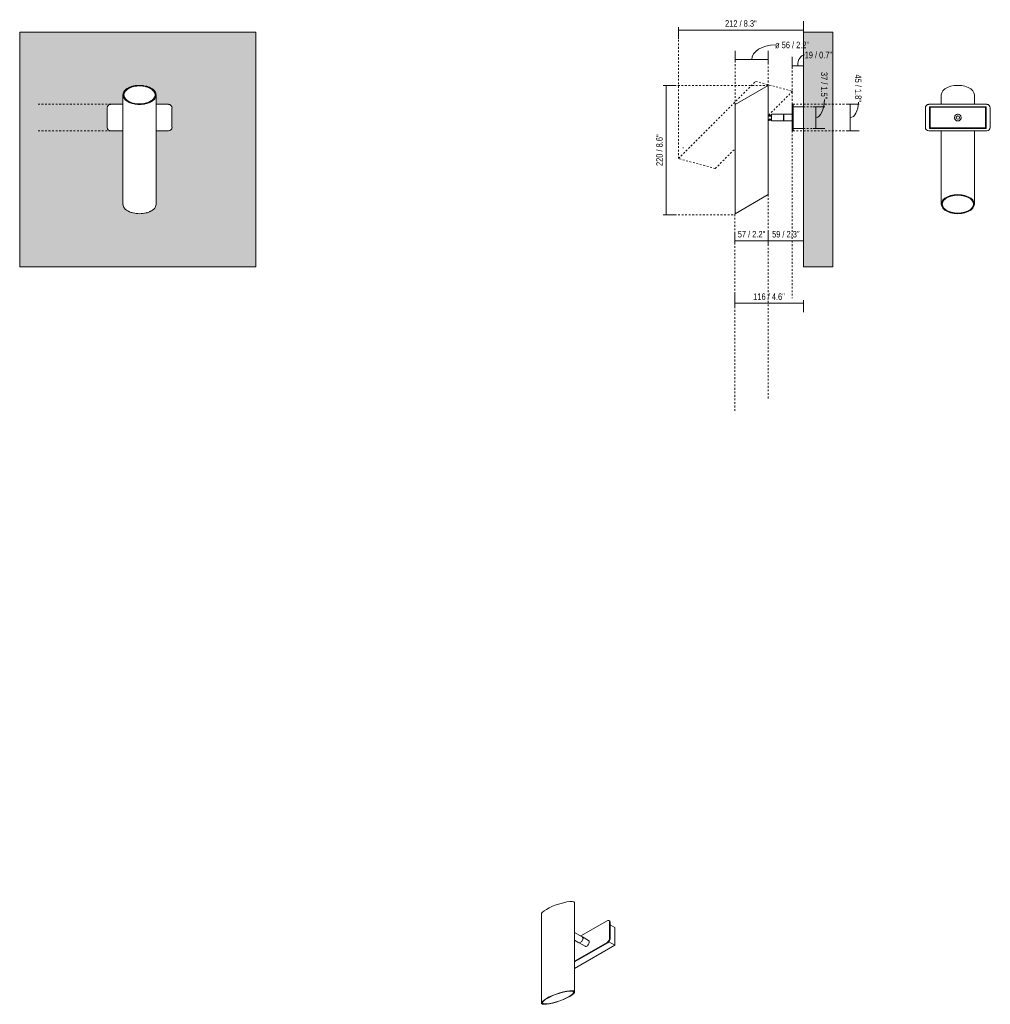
# Model space of a CAD drawing. Header units: millimetres. Extents: x -6779 to -5135, y -1198 to 6779.
# Tile 1 of 2: x -6779 to -5135, y -1198 to 469. Entities that reach past the tile are written whole.
import ezdxf

# ---------------------------------------------------------------- set-up
doc = ezdxf.new("R2010")
doc.units = ezdxf.units.MM
doc.linetypes.add('Dash', pattern=[6, 3, -3])
doc.layers.add('A-ANNO-DIMS', color=7, linetype='Continuous', lineweight=9, true_color=0x5b5b5b)
for name, color, linetype, lineweight in [('A-ANNO-DIMS-5', 7, 'Continuous', 9), ('A-WALL', 7, 'Continuous', 9), ('E-LITE-EQPM', 7, 'Continuous', 20)]:
    doc.layers.add(name, color=color, linetype=linetype, lineweight=lineweight)
doc.styles.add('Arial Narrow', font='ARIALN.TTF', dxfattribs={"height": 11})
doc.dimstyles.new('FARO_-_2_2mm_Arial_Narrow_mm_Inch_Left', dxfattribs={"dimscale": 304.8, "dimtxt": 11.257741, "dimasz": 0, "dimexe": 0.049213, "dimexo": 0.0625, "dimgap": 0.008202, "dimtad": 1, "dimdec": 0, "dimzin": 0, "dimdsep": 46, "dimtxsty": 'Arial Narrow', "dimblk1": 'NONE', "dimblk2": 'NONE', "dimsah": 1, "dimcen": 0.09, "dimadec": 0, "dimazin": 0, "dimtfac": 1, "dimtdec": 4, "dimtix": 1, "dimtmove": 1, "dimatfit": 3, "dimfxl": 0.016404, "dimfxlon": 1, "dimtvp": 1, "dimtolj": 1, "dimtzin": 0, "dimarcsym": 2})
doc.dimstyles.new('FARO_-_2_2mm_Arial_Narrow_mm_Inch_Left_1', dxfattribs={"dimscale": 304.8, "dimtxt": 11.257741, "dimasz": 0, "dimexe": 0.049213, "dimexo": 0.0625, "dimgap": 0.008202, "dimtad": 1, "dimdec": 0, "dimzin": 0, "dimdsep": 46, "dimtxsty": 'Arial Narrow', "dimblk1": 'NONE', "dimblk2": 'NONE', "dimsah": 1, "dimcen": 0.09, "dimadec": 0, "dimazin": 0, "dimtfac": 1, "dimtdec": 4, "dimtix": 1, "dimtmove": 0, "dimatfit": 3, "dimfxl": 0.016404, "dimfxlon": 1, "dimtvp": 1, "dimtolj": 1, "dimtzin": 0, "dimarcsym": 2})
doc.dimstyles.new('FARO_-_2_2mm_Arial_Narrow_mm_Inch_Right_1', dxfattribs={"dimscale": 304.8, "dimtxt": 11.257741, "dimasz": 0, "dimexe": 0.049213, "dimexo": 0.0625, "dimgap": 0.008202, "dimtad": 1, "dimdec": 0, "dimzin": 0, "dimdsep": 46, "dimtxsty": 'Arial Narrow', "dimblk1": 'NONE', "dimblk2": 'NONE', "dimsah": 1, "dimcen": 0.09, "dimadec": 0, "dimazin": 0, "dimtfac": 1, "dimtdec": 4, "dimtix": 1, "dimtmove": 1, "dimatfit": 3, "dimfxl": 0.016404, "dimfxlon": 1, "dimtvp": 1, "dimtolj": 1, "dimtzin": 0, "dimarcsym": 2})

# ---------------------------------------------------------------- blocks, each defined once
blk = doc.blocks.new('29873 - 29871 LINK White track projector-532078-Alzado_PDF')
at = {"layer": 'E-LITE-EQPM'}
for p, q in [((-6599.9, 348.5), (-6598.2, 350.1)), ((-6596.7, 351.3), (-6594.4, 352.7)), ((-6592.5, 353.6), (-6589.7, 354.7)), ((-6582.3, 357.3), (-6582.7, 357.2)), ((-6570.3, 357.2), (-6570.7, 357.3)), ((-6563.4, 354.7), (-6560.5, 353.6)), ((-6558.6, 352.7), (-6556.3, 351.3)), ((-6554.8, 350.1), (-6553.1, 348.5)), ((-6604.5, 341.4), (-6604.5, 341.1)), ((-6604.1, 338.7), (-6603.9, 338.2)), ((-6603.7, 337.5), (-6603.5, 337.2)), ((-6602.9, 342.2), (-6602.5, 344)), ((-6602.5, 338.9), (-6602.9, 340.7)), ((-6602.4, 335.3), (-6601.7, 334.4)), ((-6602, 345.5), (-6600.9, 347.2)), ((-6600.9, 335.7), (-6602, 337.4)), ((-6601.6, 334.3), (-6601.3, 333.9)), ((-6598.2, 332.8), (-6599.8, 334.3)), ((-6553.1, 334.3), (-6554.8, 332.8)), ((-6552, 347.2), (-6551, 345.5)), ((-6551, 337.4), (-6552, 335.7)), ((-6551.7, 333.9), (-6551.4, 334.3)), ((-6551.3, 334.4), (-6550.6, 335.3)), ((-6550.5, 344), (-6550.1, 342.2)), ((-6550.1, 340.7), (-6550.5, 338.9)), ((-6549.5, 337.2), (-6549.3, 337.5)), ((-6549.1, 338.2), (-6548.9, 338.7)), ((-6548.5, 341.1), (-6548.5, 341.4)), ((-6631.5, 319.4), (-6631.5, 286.6)), ((-6604.5, 325.5), (-6625.4, 325.5)), ((-6599.5, 332.2), (-6598.6, 331.5)), ((-6598, 331.1), (-6597.9, 331)), ((-6594.4, 330.2), (-6596.7, 331.6)), ((-6595.5, 329.6), (-6595.2, 329.4)), ((-6589.6, 328.2), (-6592.5, 329.3)), ((-6590.4, 327.4), (-6589.7, 327.2)), ((-6588.2, 326.7), (-6587.9, 326.7)), ((-6582.5, 325.6), (-6582.3, 325.6)), ((-6570.7, 325.6), (-6570.5, 325.6)), ((-6565.1, 326.7), (-6564.8, 326.7)), ((-6560.5, 329.3), (-6563.3, 328.2)), ((-6563.3, 327.2), (-6562.6, 327.4)), ((-6556.3, 331.6), (-6558.6, 330.2)), ((-6557.8, 329.4), (-6557.5, 329.5)), ((-6555.1, 331), (-6555, 331.1)), ((-6554.4, 331.5), (-6553.5, 332.2)), ((-6527.5, 325.5), (-6548.5, 325.5)), ((-6521.5, 286.6), (-6521.5, 319.4)), ((-6625.4, 280.5), (-6604.5, 280.5)), ((-6548.5, 280.5), (-6527.5, 280.5)), ((-6601.6, 149.3), (-6601.7, 149.4)), ((-6582.5, 140.6), (-6582.7, 140.7)), ((-6570.3, 140.7), (-6570.5, 140.6)), ((-6551.3, 149.4), (-6551.4, 149.3))]:
    blk.add_line(p, q, dxfattribs=at)
at = {"layer": 'E-LITE-EQPM', "flags": 128}
for points in [[(-6597.9, 351.9), (-6598.4, 351.5), (-6599.5, 350.6)], [(-6593.5, 354.3), (-6594, 354.1), (-6595.5, 353.3)], [(-6587.9, 356.2), (-6588.6, 356), (-6590.4, 355.5)], [(-6562.5, 355.5), (-6564.3, 356), (-6565.1, 356.2)], [(-6557.5, 353.3), (-6559, 354.1), (-6559.5, 354.3)], [(-6553.5, 350.6), (-6554.6, 351.5), (-6555.1, 351.9)], [(-6604.5, 342.2), (-6604.5, 341.4), (-6604.5, 340.6)], [(-6603.5, 345.7), (-6603.8, 345), (-6604.1, 344.2)], [(-6601.3, 349), (-6601.7, 348.5), (-6602.4, 347.5)], [(-6550.6, 347.5), (-6551.3, 348.5), (-6551.7, 349)], [(-6548.9, 344.2), (-6549.2, 345), (-6549.5, 345.7)], [(-6548.5, 340.6), (-6548.5, 341.4), (-6548.5, 342.2)], [(-6603.7, 152.5), (-6603.8, 152.8), (-6603.9, 153.2)], [(-6549.1, 153.2), (-6549.2, 152.8), (-6549.3, 152.5)], [(-6598, 146.1), (-6598.4, 146.4), (-6598.6, 146.5)], [(-6593.2, 143.5), (-6594, 143.8), (-6595.2, 144.4)], [(-6588.2, 141.7), (-6588.6, 141.9), (-6589.7, 142.2)], [(-6563.3, 142.2), (-6564.3, 141.9), (-6564.8, 141.7)], [(-6557.8, 144.4), (-6559, 143.8), (-6559.8, 143.5)], [(-6554.4, 146.5), (-6554.6, 146.4), (-6555, 146.1)]]:
    blk.add_lwpolyline(points, dxfattribs=at)
at = {"layer": 'E-LITE-EQPM'}
for centre, start, end in [((-6625.4, 319.4), 90, 180), ((-6527.5, 319.4), 360, 90), ((-6625.4, 286.6), 180, 270), ((-6527.5, 286.6), 270, 360)]:
    blk.add_arc(centre, 6.05, start, end, dxfattribs=at)
blk = doc.blocks.new('29873 - 29871 LINK White track projector-532078-00 Isometrico PDF')
at = {"layer": 'E-LITE-EQPM', "color": 251, "lineweight": 9, "true_color": 0x636466}
for p, q in [((-6995.6, -1177.5), (-6995.6, -1026.5)), ((-7051.6, -1045.1), (-7051.6, -1196.2)), ((-6940.5, -1056.8), (-6985.4, -1082.7)), ((-6936.5, -1057.1), (-6937.5, -1056.5)), ((-6936.3, -1086.2), (-6936.3, -1059.3)), ((-6935.3, -1059.9), (-6935.3, -1086.7)), ((-6935.3, -1063.9), (-6927.8, -1068.2)), ((-6982.7, -1084.2), (-6995.8, -1076.7)), ((-6927.8, -1068.2), (-6927.8, -1098.4)), ((-6995.8, -1086.4), (-6995.7, -1086.3)), ((-6995.8, -1089.8), (-6988.4, -1094.1)), ((-6995.8, -1125.5), (-6940.5, -1093.6)), ((-6939.6, -1094.1), (-6995.8, -1126.6)), ((-6927.8, -1098.4), (-6995.7, -1137.6)), ((-6988.2, -1094.3), (-6978, -1100.1)), ((-6981.3, -1087), (-6982.8, -1084.2)), ((-6972.3, -1090.2), (-6982.5, -1084.4)), ((-6927.8, -1098.4), (-6937.8, -1092.6)), ((-6995.7, -1137.6), (-6995.8, -1137.6))]:
    blk.add_line(p, q, dxfattribs=at)
for points in [[(-7043.4, -1037.6, 0), (-7038.5, -1035, 0), (-7032.9, -1032.4, 0), (-7026.8, -1030.1, 0), (-7020.5, -1028, 0), (-7014.4, -1026.3, 0), (-7008.7, -1025, 0), (-7003.8, -1024.4, 0), (-6999.9, -1024.3, 0), (-6997.2, -1024.7, 0), (-6995.8, -1025.8, 0), (-6995.8, -1027.3, 0)], [(-7051.5, -1045.8, 0), (-7051.5, -1044.3, 0), (-7050.1, -1042.4, 0), (-7047.3, -1040.1, 0), (-7043.4, -1037.6, 0)], [(-6936.3, -1059.3, 0), (-6936.4, -1058.1, 0), (-6936.8, -1057.2, 0), (-6937.5, -1056.5, 0), (-6938.4, -1056.3, 0), (-6939.4, -1056.4, 0), (-6940.5, -1056.8, 0)], [(-6936.5, -1057.1, 0), (-6935.9, -1057.7, 0), (-6935.4, -1058.7, 0), (-6935.3, -1059.9, 0)], [(-6988, -1094.3, 0), (-6987.3, -1094.5, 0), (-6983.3, -1092.2, 0), (-6981.3, -1087, 0)], [(-6978, -1100.1, 0), (-6977.2, -1100.4, 0), (-6976.2, -1100.3, 0), (-6975.2, -1099.8, 0), (-6974.1, -1099.1, 0), (-6973.1, -1098, 0), (-6972.3, -1096.8, 0), (-6971.7, -1095.5, 0), (-6971.3, -1094.1, 0), (-6971.1, -1092.9, 0)], [(-6971.1, -1092.9, 0), (-6971.3, -1091.7, 0), (-6971.7, -1090.8, 0), (-6972.3, -1090.2, 0)], [(-6940.5, -1093.6, 0), (-6939.4, -1092.8, 0), (-6938.4, -1091.7, 0), (-6937.5, -1090.4, 0), (-6936.8, -1089, 0), (-6936.4, -1087.5, 0), (-6936.3, -1086.2, 0)], [(-6935.3, -1086.7, 0), (-6935.4, -1088.1, 0), (-6935.9, -1089.5, 0), (-6936.5, -1090.9, 0), (-6937.4, -1092.2, 0), (-6938.5, -1093.3, 0), (-6939.6, -1094.1, 0)], [(-7003.8, -1185.1, 0), (-6999.9, -1182.6, 0), (-6997.2, -1180.3, 0), (-6995.8, -1178.3, 0), (-6995.8, -1176.8, 0), (-6997.2, -1175.8, 0), (-6999.9, -1175.3, 0), (-7003.8, -1175.4, 0), (-7008.7, -1176.1, 0), (-7014.4, -1177.3, 0), (-7020.5, -1179, 0), (-7026.8, -1181.1, 0), (-7032.9, -1183.5, 0), (-7038.5, -1186, 0), (-7043.4, -1188.6, 0)], [(-7042.3, -1188.5, 0), (-7037.7, -1186.1, 0), (-7032.4, -1183.7, 0), (-7026.6, -1181.4, 0), (-7020.7, -1179.5, 0), (-7014.9, -1177.9, 0), (-7009.6, -1176.7, 0), (-7005, -1176.1, 0), (-7001.3, -1176, 0), (-6998.7, -1176.4, 0), (-6997.4, -1177.4, 0), (-6997.4, -1178.8, 0), (-6998.7, -1180.7, 0), (-7001.3, -1182.8, 0), (-7005, -1185.2, 0)], [(-7043.4, -1188.6, 0), (-7047.3, -1191.1, 0), (-7050.1, -1193.4, 0), (-7051.5, -1195.4, 0), (-7051.5, -1196.9, 0), (-7050.1, -1197.9, 0), (-7047.3, -1198.4, 0), (-7043.4, -1198.3, 0), (-7038.5, -1197.6, 0), (-7032.9, -1196.4, 0), (-7026.8, -1194.7, 0), (-7020.5, -1192.6, 0), (-7014.4, -1190.2, 0), (-7008.7, -1187.7, 0), (-7003.8, -1185.1, 0)], [(-7005, -1185.2, 0), (-7009.6, -1187.6, 0), (-7014.9, -1190, 0), (-7020.7, -1192.3, 0), (-7026.6, -1194.2, 0), (-7032.4, -1195.8, 0), (-7037.7, -1197, 0), (-7042.3, -1197.6, 0), (-7046, -1197.7, 0), (-7048.6, -1197.3, 0), (-7049.9, -1196.3, 0), (-7049.9, -1194.9, 0), (-7048.6, -1193, 0), (-7046, -1190.9, 0), (-7042.3, -1188.5, 0)]]:
    blk.add_polyline3d(points, dxfattribs=at)
blk = doc.blocks.new('29873 - 29871 LINK White track projector-532078-Lateral_PDF')
at = {"layer": 'E-LITE-EQPM'}
for p, q in [((-3286.5, 325.5), (-3287.9, 325.5)), ((-3287.9, 319.4), (-3287.9, 325.5)), ((-3287.9, 286.6), (-3287.9, 319.4)), ((-3286.5, 325.5), (-3286.5, 319.4)), ((-3286.5, 321.5), (-3269, 321.5)), ((-3286.5, 319.4), (-3286.5, 286.6)), ((-3328.3, 306.9), (-3328.4, 306.9)), ((-3328.4, 305.6), (-3328.3, 305.6)), ((-3328.3, 300.3), (-3328.4, 300.3)), ((-3326.8, 307.9), (-3328.3, 307.9)), ((-3328.3, 306.9), (-3328.3, 307.9)), ((-3328.3, 305.6), (-3328.3, 306.9)), ((-3328.3, 306.9), (-3326.8, 306.9)), ((-3328.3, 298.9), (-3328.3, 300.3)), ((-3326.8, 306.9), (-3326.8, 307.9)), ((-3323.4, 306.9), (-3326.8, 306.9)), ((-3326.8, 306.9), (-3326.8, 305.6)), ((-3326.8, 305.6), (-3323.4, 305.6)), ((-3326.8, 300.3), (-3326.8, 298.9)), ((-3323.4, 300.3), (-3326.8, 300.3)), ((-3323.4, 306.9), (-3322.7, 307.2)), ((-3323.4, 305.6), (-3323.4, 306.9)), ((-3323.4, 298.9), (-3323.4, 300.3)), ((-3302.2, 306.5), (-3302.6, 306.5)), ((-3287.9, 308.7), (-3302.2, 308.7)), ((-3302.2, 303), (-3302.2, 308.6)), ((-3302.2, 297.4), (-3302.2, 303)), ((-3328.4, 298.9), (-3328.3, 298.9)), ((-3326.8, 298.9), (-3328.3, 298.9)), ((-3328.3, 297.9), (-3328.3, 298.9)), ((-3328.3, 297.9), (-3326.8, 297.9)), ((-3326.8, 298.9), (-3323.4, 298.9)), ((-3326.8, 297.9), (-3326.8, 298.9)), ((-3322.7, 298.5), (-3323.4, 298.9)), ((-3302.6, 299.5), (-3302.2, 299.5)), ((-3302.2, 297.3), (-3287.9, 297.3)), ((-3287.9, 280.5), (-3287.9, 286.6)), ((-3286.5, 286.6), (-3286.5, 280.5)), ((-3269, 284.5), (-3286.5, 284.5)), ((-3287.9, 280.5), (-3286.5, 280.5))]:
    blk.add_line(p, q, dxfattribs=at)
for points in [[(-3323.4, 305.6), (-3323.2, 305.8), (-3323, 306), (-3322.8, 306.1)], [(-3322.8, 299.7), (-3323, 299.9), (-3323.2, 300.1), (-3323.4, 300.3)]]:
    blk.add_open_spline(points, degree=3, dxfattribs=at)
blk = doc.blocks.new('29873 - 29871 LINK White track projector-532078-Alzado_PDF Fixing')
at = {"layer": 'E-LITE-EQPM', "color": 254, "lineweight": 9, "true_color": 0xeaeaea}
for p, q in [((6548.5, 341.4), (6548.5, 325.5)), ((6604.5, 325.5), (6604.5, 341.4)), ((6521.5, 319.4), (6521.5, 286.6)), ((6625.4, 325.5), (6527.5, 325.5)), ((6528.5, 321.5), (6528.5, 284.5)), ((6624.5, 321.5), (6528.5, 321.5)), ((6529.5, 285.5), (6529.5, 320.5)), ((6529.5, 320.5), (6623.5, 320.5)), ((6623.5, 320.5), (6623.5, 285.5)), ((6624.5, 284.5), (6624.5, 321.5)), ((6631.5, 286.6), (6631.5, 319.4)), ((6528.5, 284.5), (6624.5, 284.5)), ((6623.5, 285.5), (6529.5, 285.5)), ((6527.5, 280.5), (6625.4, 280.5)), ((6548.5, 280.5), (6548.5, 156.4)), ((6604.5, 156.4), (6604.5, 280.5)), ((6549.3, 157.9), (6549.3, 156.4)), ((6603.7, 156.4), (6603.7, 157.9))]:
    blk.add_line(p, q, dxfattribs=at)
at = {"layer": 'E-LITE-EQPM', "color": 254, "lineweight": 9, "true_color": 0xeaeaea, "flags": 128}
for points in [[(6548.5, 341.4), (6549.2, 345), (6551.3, 348.5), (6554.6, 351.5), (6559, 354.1), (6564.3, 356), (6570.3, 357.2), (6576.5, 357.6)], [(6576.5, 357.6), (6582.7, 357.2), (6588.6, 356), (6594, 354.1), (6598.4, 351.5), (6601.7, 348.5), (6603.8, 345), (6604.5, 341.4)], [(6576.5, 172.6), (6570.3, 172.2), (6564.3, 171), (6559, 169.1), (6554.6, 166.5), (6551.3, 163.5), (6549.2, 160), (6548.5, 156.4), (6549.2, 152.8), (6551.3, 149.4), (6554.6, 146.4), (6559, 143.8), (6564.3, 141.9), (6570.3, 140.7), (6576.5, 140.3)], [(6576.5, 140.7), (6570.4, 141.1), (6564.7, 142.3), (6559.5, 144.2), (6555.2, 146.7), (6552, 149.6), (6550, 152.9), (6549.3, 156.4), (6550, 159.9), (6552, 163.3), (6555.2, 166.2), (6559.5, 168.7), (6564.7, 170.6), (6570.4, 171.8), (6576.5, 172.1)], [(6576.5, 172.1), (6570.4, 171.8), (6564.7, 170.6), (6559.5, 168.7), (6555.2, 166.2), (6552, 163.3), (6550, 159.9), (6549.3, 156.4), (6550, 152.9), (6552, 149.6), (6555.2, 146.7), (6559.5, 144.2), (6564.7, 142.3), (6570.4, 141.1), (6576.5, 140.7)], [(6576.5, 141.2), (6570.6, 141.6), (6565, 142.7), (6560, 144.5), (6555.9, 146.9), (6552.7, 149.8), (6550.8, 153.1), (6550.1, 156.4), (6550.8, 159.8), (6552.7, 163.1), (6555.9, 165.9), (6560, 168.4), (6565, 170.2), (6570.6, 171.3), (6576.5, 171.7)], [(6576.5, 140.3), (6582.7, 140.7), (6588.6, 141.9), (6594, 143.8), (6598.4, 146.4), (6601.7, 149.4), (6603.8, 152.8), (6604.5, 156.4), (6603.8, 160), (6601.7, 163.5), (6598.4, 166.5), (6594, 169.1), (6588.6, 171), (6582.7, 172.2), (6576.5, 172.6)], [(6576.5, 172.1), (6582.5, 171.8), (6588.3, 170.6), (6593.5, 168.7), (6597.8, 166.2), (6601, 163.3), (6603, 159.9), (6603.7, 156.4), (6603, 152.9), (6601, 149.6), (6597.8, 146.7), (6593.5, 144.2), (6588.3, 142.3), (6582.5, 141.1), (6576.5, 140.7)], [(6576.5, 140.7), (6582.5, 141.1), (6588.3, 142.3), (6593.5, 144.2), (6597.8, 146.7), (6601, 149.6), (6603, 152.9), (6603.7, 156.4), (6603, 159.9), (6601, 163.3), (6597.8, 166.2), (6593.5, 168.7), (6588.3, 170.6), (6582.5, 171.8), (6576.5, 172.1)], [(6576.5, 171.7), (6582.4, 171.3), (6588, 170.2), (6593, 168.4), (6597.1, 165.9), (6600.3, 163.1), (6602.2, 159.8), (6602.9, 156.4), (6602.2, 153.1), (6600.3, 149.8), (6597.1, 146.9), (6593, 144.5), (6588, 142.7), (6582.4, 141.6), (6576.5, 141.2)]]:
    blk.add_lwpolyline(points, dxfattribs=at)
at = {"layer": 'E-LITE-EQPM', "color": 254, "lineweight": 9, "true_color": 0xeaeaea}
for centre, radius, start, end in [((6527.5, 319.4), 6.05, 90, 180), ((6625.4, 319.4), 6.05, 0, 90), ((6576.5, 303), 5.7, 0, 180), ((6576.5, 303), 5.7, 0, 180), ((6576.5, 303), 5.7, 173.3546, 175.0383), ((6576.5, 303), 5.7, 180, 0), ((6576.5, 303), 5.7, 180, 0), ((6576.5, 303), 5.7, 184.9617, 186.6454), ((6576.5, 303), 5.7, 164.9617, 167.977), ((6576.5, 303), 5.7, 192.023, 195.0383), ((6576.5, 303), 5.7, 144.9617, 155.0383), ((6576.5, 303), 5.7, 204.9617, 215.0383), ((6576.5, 303), 5.7, 132.023, 135.0383), ((6576.5, 303), 5.7, 124.9617, 126.6454), ((6576.5, 303), 2.8, 0, 180), ((6576.5, 303), 2.8, 180, 0), ((6576.5, 303), 5.7, 113.3546, 114.8115), ((6576.5, 303), 5.7, 104.9617, 107.977), ((6576.5, 303), 5.7, 90, 95.0383), ((6576.5, 303), 5.7, 84.9617, 90), ((6576.5, 303), 5.7, 72.023, 75.0383), ((6576.5, 303), 5.7, 65.1885, 66.6454), ((6576.5, 303), 5.7, 53.3546, 55.0383), ((6576.5, 303), 5.7, 44.9617, 47.977), ((6576.5, 303), 5.7, 24.9617, 35.0383), ((6576.5, 303), 5.7, 324.9617, 335.0383), ((6576.5, 303), 5.7, 12.023, 15.0383), ((6576.5, 303), 5.7, 344.9617, 347.977), ((6576.5, 303), 5.7, 4.9617, 6.6454), ((6576.5, 303), 5.7, 353.3546, 355.0383), ((6527.5, 286.6), 6.05, 180, 270), ((6576.5, 303), 5.7, 224.9617, 227.977), ((6576.5, 303), 5.7, 233.3546, 235.0383), ((6576.5, 303), 5.7, 244.9617, 246.6454), ((6576.5, 303), 5.7, 252.023, 255.0383), ((6576.5, 303), 5.7, 264.9617, 270), ((6576.5, 303), 5.7, 270, 275.0383), ((6576.5, 303), 5.7, 284.9617, 287.977), ((6576.5, 303), 5.7, 293.3546, 295.0383), ((6576.5, 303), 5.7, 304.9617, 306.6454), ((6576.5, 303), 5.7, 312.023, 315.0383), ((6625.4, 286.6), 6.05, 270, 0)]:
    blk.add_arc(centre, radius, start, end, dxfattribs=at)
blk = doc.blocks.new('DIMBLOCK3-Lateral_PDF')
at = {"layer": 'A-ANNO-DIMS-5', "color": 251, "true_color": 0x5b5b5b, "transparency": 16777216}
for p, q in [((-5470.9, 385.7), (-5470.9, 405.7)), ((-5452, 390.7), (-5470.9, 390.7)), ((-5470.9, 390.7), (-5470.9, 385.7)), ((-5452, 390.7), (-5452, 395.7)), ((-5452, 390.9), (-5452, 375.7))]:
    blk.add_line(p, q, dxfattribs=at)
blk.add_ellipse((-5449.8, 390.7), major_axis=(0, 18.6), ratio=0.627377, start_param=0, end_param=1.570796, dxfattribs=at)
at = {"layer": 'A-ANNO-DIMS-5', "color": 0, "transparency": 16777216, "insert": (-5449.8, 414.5), "char_height": 11, "width": 55.967, "attachment_point": 1, "line_spacing_factor": 0.974696, "style": 'Arial Narrow'}
blk.add_mtext('19 / 0.7"', dxfattribs=at)
blk = doc.blocks.new('_None')
blk = doc.blocks.new('DIMBLOCK4-Lateral_PDF')
at = {"layer": 'A-ANNO-DIMS-5', "color": 251, "true_color": 0x5b5b5b, "transparency": 16777216}
for p, q in [((-5684.6, 357.6), (-5689.6, 357.6)), ((-5684.8, 357.6), (-5669.6, 357.6)), ((-5684.6, 357.6), (-5684.6, 138.1)), ((-5684.6, 138.1), (-5689.6, 138.1)), ((-5684.8, 138.1), (-5669.6, 138.1))]:
    blk.add_line(p, q, dxfattribs=at)
at = {"layer": 'A-ANNO-DIMS-5', "color": 0, "transparency": 16777216, "insert": (-5701.3, 221), "char_height": 11, "width": 64.33, "attachment_point": 1, "rotation": 90, "line_spacing_factor": 0.974696, "style": 'Arial Narrow'}
blk.add_mtext('220 / 8.6"', dxfattribs=at)
blk = doc.blocks.new('DIMBLOCK5-Lateral_PDF')
at = {"layer": 'A-ANNO-DIMS-5', "color": 251, "true_color": 0x5b5b5b, "transparency": 16777216}
for p, q in [((-5567.5, 400.9), (-5567.5, 416.1)), ((-5567.5, 401.1), (-5511.5, 401.1)), ((-5567.5, 401.1), (-5567.5, 396.1)), ((-5511.5, 400.9), (-5511.5, 416.1)), ((-5511.5, 401.1), (-5511.5, 396.1))]:
    blk.add_line(p, q, dxfattribs=at)
blk.add_ellipse((-5499.9, 401.1), major_axis=(-39.5, 0), ratio=0.633539, start_param=4.712389, end_param=6.283185, dxfattribs=at)
at = {"layer": 'A-ANNO-DIMS-5', "color": 0, "transparency": 16777216, "insert": (-5499.9, 431.5), "char_height": 11, "width": 69.476, "attachment_point": 1, "line_spacing_factor": 0.974696, "style": 'Arial Narrow'}
blk.add_mtext('ø 56 / 2.2"', dxfattribs=at)
blk = doc.blocks.new('DIMBLOCK6-Lateral_PDF')
at = {"layer": 'A-ANNO-DIMS-5', "color": 251, "true_color": 0x5b5b5b, "transparency": 16777216}
for p, q in [((-5568.1, 94.2), (-5568.1, 109.4)), ((-5511.5, 94.2), (-5511.5, 109.4)), ((-5568.1, 94.4), (-5511.5, 94.4)), ((-5568.1, 94.4), (-5568.1, 89.4)), ((-5511.5, 94.4), (-5511.5, 89.4))]:
    blk.add_line(p, q, dxfattribs=at)
at = {"layer": 'A-ANNO-DIMS-5', "color": 0, "transparency": 16777216, "insert": (-5563.1, 111.1), "char_height": 11, "width": 55.967, "attachment_point": 1, "line_spacing_factor": 0.974696, "style": 'Arial Narrow'}
blk.add_mtext('57 / 2.2"', dxfattribs=at)
blk = doc.blocks.new('DIMBLOCK7-Lateral_PDF')
at = {"layer": 'A-ANNO-DIMS-5', "color": 251, "true_color": 0x5b5b5b, "transparency": 16777216}
for p, q in [((-5511.5, 94.2), (-5511.5, 109.4)), ((-5452, 94.2), (-5452, 109.4)), ((-5511.5, 94.4), (-5452, 94.4)), ((-5511.5, 94.4), (-5511.5, 89.4)), ((-5452, 94.4), (-5452, 89.4))]:
    blk.add_line(p, q, dxfattribs=at)
at = {"layer": 'A-ANNO-DIMS-5', "color": 0, "transparency": 16777216, "insert": (-5505, 111.1), "char_height": 11, "width": 55.967, "attachment_point": 1, "line_spacing_factor": 0.974696, "style": 'Arial Narrow'}
blk.add_mtext('59 / 2.3"', dxfattribs=at)
blk = doc.blocks.new('DIMBLOCK8-Lateral_PDF')
at = {"layer": 'A-ANNO-DIMS-5', "color": 251, "true_color": 0x5b5b5b, "transparency": 16777216}
for p, q in [((-5568.1, -11.6), (-5568.1, 3.6)), ((-5568.1, -11.4), (-5452, -11.4)), ((-5568.1, -11.4), (-5568.1, -16.4)), ((-5452, -6.4), (-5452, -26.4)), ((-5452, -11.4), (-5452, -6.4))]:
    blk.add_line(p, q, dxfattribs=at)
at = {"layer": 'A-ANNO-DIMS-5', "color": 0, "transparency": 16777216, "insert": (-5536.9, 5.3), "char_height": 11, "width": 64.33, "attachment_point": 1, "line_spacing_factor": 0.974696, "style": 'Arial Narrow'}
blk.add_mtext('116 / 4.6"', dxfattribs=at)
blk = doc.blocks.new('DIMBLOCK9-Lateral_PDF')
at = {"layer": 'A-ANNO-DIMS-5', "color": 251, "true_color": 0x5b5b5b, "transparency": 16777216}
for p, q in [((-5430.6, 321.5), (-5435.6, 321.5)), ((-5430.8, 321.5), (-5415.6, 321.5)), ((-5430.6, 321.5), (-5430.6, 284.5)), ((-5430.6, 284.5), (-5435.6, 284.5)), ((-5430.8, 284.5), (-5415.6, 284.5))]:
    blk.add_line(p, q, dxfattribs=at)
blk.add_ellipse((-5430.6, 333.7), major_axis=(0, 30.7), ratio=0.460842, start_param=3.141593, end_param=4.712389, dxfattribs=at)
at = {"layer": 'A-ANNO-DIMS-5', "color": 0, "transparency": 16777216, "insert": (-5411.1, 380.3), "char_height": 11, "width": 55.967, "attachment_point": 1, "rotation": 270, "line_spacing_factor": 0.974696, "style": 'Arial Narrow'}
blk.add_mtext('37 / 1.5"', dxfattribs=at)
blk = doc.blocks.new('DIMBLOCK10-Lateral_PDF')
at = {"layer": 'A-ANNO-DIMS-5', "color": 251, "true_color": 0x5b5b5b, "transparency": 16777216}
for p, q in [((-5372.7, 325.5), (-5377.7, 325.5)), ((-5372.9, 325.5), (-5357.7, 325.5)), ((-5372.7, 325.5), (-5372.7, 280.5)), ((-5372.7, 280.5), (-5377.7, 280.5)), ((-5372.9, 280.5), (-5357.7, 280.5))]:
    blk.add_line(p, q, dxfattribs=at)
blk.add_ellipse((-5372.7, 329.3), major_axis=(0, 26.3), ratio=0.52898, start_param=3.141593, end_param=4.712389, dxfattribs=at)
at = {"layer": 'A-ANNO-DIMS-5', "color": 0, "transparency": 16777216, "insert": (-5353.5, 376), "char_height": 11, "width": 55.967, "attachment_point": 1, "rotation": 270, "line_spacing_factor": 0.974696, "style": 'Arial Narrow'}
blk.add_mtext('45 / 1.8"', dxfattribs=at)
blk = doc.blocks.new('DIMBLOCK11-Lateral_PDF')
at = {"layer": 'A-ANNO-DIMS-5', "color": 251, "true_color": 0x5b5b5b, "transparency": 16777216}
for p, q in [((-5663.6, 451.1), (-5663.6, 456.1)), ((-5663.6, 451.3), (-5663.6, 436.1)), ((-5452, 451.1), (-5663.6, 451.1)), ((-5452, 446.1), (-5452, 466.1)), ((-5452, 451.1), (-5452, 446.1))]:
    blk.add_line(p, q, dxfattribs=at)
at = {"layer": 'A-ANNO-DIMS-5', "color": 0, "transparency": 16777216, "insert": (-5584.6, 467.9), "char_height": 11, "width": 64.33, "attachment_point": 1, "line_spacing_factor": 0.974696, "style": 'Arial Narrow'}
blk.add_mtext('212 / 8.3"', dxfattribs=at)

msp = doc.modelspace()

# ---------------------------------------------------------------- hatches: boundary and pattern name
at = {"layer": 'A-WALL', "true_color": 0xf7f7f7}
h = msp.add_hatch(color=7, dxfattribs=at)
h.paths.add_polyline_path([(-6779.5, 50.3), (-6379.5, 50.3), (-6379.5, 447.6), (-6779.5, 447.6), (-6779.5, 140.3)])
h.paths.add_polyline_path([(-6576.5, 140.3), (-6582.7, 140.7), (-6585.1, 141.1), (-6587.5, 141.6), (-6592.1, 143), (-6593.5, 143.6), (-6594, 143.8), (-6595.1, 144.5), (-6596.5, 145.2), (-6599.3, 147), (-6601.8, 149.6), (-6603, 151.5), (-6603.4, 152.1), (-6603.6, 152.6), (-6603.8, 152.8), (-6603.9, 153.2), (-6604.2, 154), (-6604.5, 156.1), (-6604.5, 157.8), (-6604.5, 280.5), (-6625.4, 280.5), (-6627, 280.7), (-6628.5, 281.3), (-6629.7, 282.3), (-6630.7, 283.5), (-6631.3, 285), (-6631.5, 286.6), (-6631.5, 319.4), (-6631.3, 321), (-6630.7, 322.5), (-6629.7, 323.7), (-6628.5, 324.7), (-6627, 325.3), (-6625.4, 325.5), (-6604.5, 325.5), (-6604.5, 341.4), (-6604.3, 342.2), (-6604.3, 343.1), (-6604, 344.1), (-6603.8, 345), (-6603.3, 345.8), (-6603, 346.6), (-6602.2, 347.6), (-6601.6, 348.6), (-6601, 349.2), (-6600.7, 349.5), (-6599, 350.9), (-6598.4, 351.5), (-6597.8, 351.9), (-6597.1, 352.3), (-6594.6, 353.7), (-6594, 354.1), (-6593.4, 354.3), (-6593, 354.5), (-6587.9, 356.2), (-6582, 357.3), (-6576.5, 357.6), (-6570.3, 357.2), (-6564.3, 356), (-6560.7, 354.7), (-6560, 354.5), (-6559.5, 354.3), (-6559, 354.1), (-6556.9, 352.9), (-6555.7, 352.3), (-6555.2, 351.9), (-6554.6, 351.5), (-6553.6, 350.6), (-6552.2, 349.5), (-6551.8, 348.9), (-6551.3, 348.5), (-6550.7, 347.5), (-6549.9, 346.4), (-6549.6, 345.7), (-6549.2, 344.9), (-6549, 344.1), (-6548.7, 343), (-6548.7, 342.2), (-6548.5, 341.4), (-6548.5, 325.5), (-6527.5, 325.5), (-6526, 325.3), (-6524.5, 324.7), (-6523.3, 323.7), (-6522.3, 322.5), (-6521.7, 321), (-6521.5, 319.4), (-6521.5, 286.6), (-6521.7, 285), (-6522.3, 283.5), (-6523.3, 282.3), (-6524.5, 281.3), (-6526, 280.7), (-6527.5, 280.5), (-6548.5, 280.5), (-6548.5, 156), (-6548.8, 154), (-6549.1, 153.2), (-6549.2, 152.8), (-6549.4, 152.6), (-6549.6, 152.1), (-6551.4, 149.3), (-6553.7, 147), (-6556.5, 145.2), (-6558.4, 144.2), (-6559, 143.8), (-6559.8, 143.5), (-6560.9, 143), (-6565.5, 141.6), (-6571, 140.6)])
msp.add_hatch(color=7, dxfattribs=at).paths.add_polyline_path([(-5402, 50.3), (-5402, 447.6), (-5452, 447.6), (-5452, 50.3)])
at = {"layer": 'A-WALL', "true_color": 0xfafafa}
msp.add_hatch(color=7, dxfattribs=at).paths.add_polyline_path([(-5452, 50.3), (-5402, 50.3), (-5402, 447.6), (-5452, 447.6), (-5452, 135.1)])

# ---------------------------------------------------------------- linework, layer by layer
at = {"layer": 'A-ANNO-DIMS', "color": 254, "linetype": 'Dash', "true_color": 0xd2d2d2}
for p, q in [((-5663.6, 233.6), (-5663.6, 456.1)), ((-5567.5, 324.3), (-5567.5, 409.3)), ((-5511.5, 356.7), (-5511.5, 409.3)), ((-5470.9, 325.5), (-5470.9, 390.5)), ((-5511.5, 357.6), (-5691.5, 357.6)), ((-5663.6, 233.6), (-5532.8, 364.4)), ((-5532.8, 364.4), (-5470.4, 347.6)), ((-5470.4, 347.6), (-5512.8, 305.2)), ((-6625.4, 325.5), (-6750.4, 325.5)), ((-5469.5, 325.5), (-5372.1, 325.5)), ((-5452, 321.5), (-5427, 321.5)), ((-5452, 284.5), (-5427, 284.5)), ((-6625.4, 280.5), (-6750.4, 280.5)), ((-5470.9, 280.5), (-5470.9, -3)), ((-5469.5, 280.5), (-5372.1, 280.5)), ((-5601.2, 216.8), (-5567.5, 250.5)), ((-5601.2, 216.8), (-5663.6, 233.6)), ((-5511.5, 172.6), (-5511.5, -172.4)), ((-5688.1, 138.1), (-5568.1, 138.1)), ((-5568.1, 139.3), (-5568.1, -195.7))]:
    msp.add_line(p, q, dxfattribs=at)
at = {"layer": 'A-ANNO-DIMS'}
for p, q in [((-6604.5, 341.1), (-6604.5, 157.8)), ((-6548.5, 157.8), (-6548.5, 341.1))]:
    msp.add_line(p, q, dxfattribs=at)
for centre, radius, start, end in [((-6595.1, 341.4), 9.36, 182.3627, 207.6373), ((-6588.9, 344.7), 16.5, 207.6373, 242.3627), ((-6564.1, 344.7), 16.5, 297.6373, 332.3627), ((-6557.8, 341.4), 9.36, 332.3627, 357.6373), ((-6580.7, 356.9), 31, 239.3315, 257.3541), ((-6576.7, 370.5), 45.2, 256.285, 270.3166), ((-6576.2, 370.5), 45.2, 269.6834, 283.715), ((-6572.3, 356.9), 31, 282.6459, 300.6685), ((-6582.9, 156.9), 21.7, 177.6373, 182.3627), ((-6595.1, 156.4), 9.36, 182.3627, 207.6373), ((-6588.9, 159.7), 16.5, 207.6373, 242.3627), ((-6564.1, 159.7), 16.5, 297.6373, 332.3627), ((-6557.8, 156.4), 9.36, 332.3627, 357.6373), ((-6570.1, 156.9), 21.7, 357.6373, 2.3627), ((-6580.7, 171.9), 31, 239.3315, 257.3541), ((-6576.7, 185.5), 45.2, 256.285, 270.3166), ((-6576.2, 185.5), 45.2, 269.6834, 283.715), ((-6572.3, 171.9), 31, 282.6459, 300.6685)]:
    msp.add_arc(centre, radius, start, end, dxfattribs=at)
for points, knots in [([(-6576.5, 357.6), (-6578.5, 357.6), (-6582.4, 357.4), (-6589.8, 356), (-6597.9, 352.6), (-6603.8, 346.7), (-6604.7, 342.2), (-6604.4, 340)], [0, 0, 0, 0, 0.0666667, 0.1333333, 0.2666667, 0.4, 0.5282146, 0.5282146, 0.5282146, 0.5282146]), ([(-6576.5, 326.2), (-6578.4, 326.2), (-6582, 326.4), (-6589.1, 327.7), (-6596.7, 330.9), (-6602.3, 336.6), (-6603.5, 342.8), (-6600.5, 348.5), (-6594.6, 353), (-6587.6, 355.5), (-6581.3, 356.5), (-6578.1, 356.7), (-6576.5, 356.7)], [0, 0, 0, 0, 0.066667, 0.133333, 0.266667, 0.4, 0.533333, 0.65, 0.766667, 0.883333, 0.941667, 1, 1, 1, 1]), ([(-6548.6, 340), (-6548.5, 341.1), (-6548.5, 344.1), (-6551, 349), (-6557.3, 353.7), (-6564.8, 356.3), (-6571.4, 357.4), (-6574.8, 357.6), (-6576.5, 357.6)], [0.4718175, 0.4718175, 0.4718175, 0.4718175, 0.5333333, 0.65, 0.7666667, 0.8833333, 0.9416667, 1, 1, 1, 1]), ([(-6576.5, 356.7), (-6574.6, 356.7), (-6571, 356.5), (-6563.9, 355.1), (-6556.3, 351.9), (-6550.6, 346.3), (-6549.5, 340.1), (-6552.4, 334.4), (-6558.4, 329.9), (-6565.4, 327.4), (-6571.6, 326.4), (-6574.9, 326.2), (-6576.5, 326.2)], [0, 0, 0, 0, 0.066667, 0.133333, 0.266667, 0.4, 0.533333, 0.65, 0.766667, 0.883333, 0.941667, 1, 1, 1, 1]), ([(-6602.5, 335.4), (-6602.1, 335), (-6601.7, 334.4), (-6601.2, 333.9), (-6601.1, 333.8)], [0.62220622, 0.62220622, 0.62220622, 0.62220622, 0.65, 0.65728558, 0.65728558, 0.65728558, 0.65728558])]:
    msp.add_open_spline(points, degree=3, knots=knots, dxfattribs=at)
for points in [[(-6604.3, 339.6), (-6604.1, 338.6), (-6603.8, 337.7), (-6603.3, 336.8)], [(-6551.9, 333.8), (-6551.4, 334.3), (-6550.9, 334.8), (-6550.5, 335.4)], [(-6549.7, 336.8), (-6549.2, 337.7), (-6548.9, 338.6), (-6548.7, 339.6)], [(-6600.3, 333), (-6599.6, 332.3), (-6598.7, 331.6), (-6597.8, 331)], [(-6592.7, 328.2), (-6591.2, 327.6), (-6589.6, 327.1), (-6587.9, 326.7)], [(-6565.1, 326.7), (-6563.4, 327.1), (-6561.8, 327.6), (-6560.3, 328.2)], [(-6555.2, 331), (-6554.3, 331.6), (-6553.4, 332.3), (-6552.7, 333)]]:
    msp.add_open_spline(points, degree=3, dxfattribs=at)
at = {"layer": 'A-WALL', "color": 253, "true_color": 0xaaaaaa}
for p, q in [((-6379.5, 447.6), (-6779.5, 447.6)), ((-6779.5, 447.6), (-6779.5, 50.3)), ((-6379.5, 50.3), (-6379.5, 447.6)), ((-5452, 50.3), (-5452, 447.6)), ((-5402, 447.6), (-5452, 447.6)), ((-5402, 447.6), (-5402, 50.3)), ((-6779.5, 50.3), (-6379.5, 50.3)), ((-5402, 50.3), (-5452, 50.3))]:
    msp.add_line(p, q, dxfattribs=at)
at = {"layer": 'E-LITE-EQPM'}
for p, q in [((-5511.5, 357.6), (-5567.5, 325.3)), ((-5511.5, 172.6), (-5511.5, 357.6)), ((-5567.5, 325.3), (-5567.5, 140.3)), ((-5505.8, 308.7), (-5505.8, 297.3)), ((-5485.6, 308.7), (-5505.8, 308.7)), ((-5485.6, 297.3), (-5485.6, 308.7)), ((-5505.8, 297.3), (-5485.6, 297.3)), ((-5655.5, 252.1), (-5655.5, 251.3)), ((-5567.5, 140.3), (-5511.5, 172.6))]:
    msp.add_line(p, q, dxfattribs=at)

# ---------------------------------------------------------------- block references
for name, p in [('29873 - 29871 LINK White track projector-532078-Alzado_PDF', (0, 0)), ('29873 - 29871 LINK White track projector-532078-Lateral_PDF', (-2183, 0))]:
    msp.add_blockref(name, p, dxfattribs=at)
at = {"layer": 'E-LITE-EQPM', "color": 254, "lineweight": 9, "true_color": 0xeaeaea}
msp.add_blockref('29873 - 29871 LINK White track projector-532078-Alzado_PDF Fixing', (-11766.8, 0), dxfattribs=at)
at = {"layer": 'E-LITE-EQPM', "color": 9, "lineweight": 9, "true_color": 0xc0c0c0}
msp.add_blockref('29873 - 29871 LINK White track projector-532078-00 Isometrico PDF', (1156.2, 0), dxfattribs=at)

# ---------------------------------------------------------------- dimensions: what is measured, and where the dimension line sits
at = {"layer": 'A-ANNO-DIMS'}
dim = msp.add_linear_dim(base=(-5663.6, 451.1), p1=(-5452, 446.1), p2=(-5663.6, 456.1), dimstyle='FARO_-_2_2mm_Arial_Narrow_mm_Inch_Left_1', override={"dimpost": '<>', "dimfxl": 211.865947}, dxfattribs=at)
dim.commit()
dim.dimension.update_dxf_attribs({"geometry": 'DIMBLOCK11-Lateral_PDF', "text_midpoint": (-5557.8, 460.8)})
dim = msp.add_linear_dim(base=(-5511.5, 401.1), p1=(-5567.5, 396.1), p2=(-5511.5, 396.1), text='ø <>', dimstyle='FARO_-_2_2mm_Arial_Narrow_mm_Inch_Left', override={"dimpost": '<>', "dimfxl": 56}, dxfattribs=at)
dim.commit()
dim.dimension.update_dxf_attribs({"geometry": 'DIMBLOCK5-Lateral_PDF', "text_midpoint": (-5465.2, 424.1), "dimtype": 160})
dim = msp.add_linear_dim(base=(-5470.9, 390.7), p1=(-5452, 395.7), p2=(-5470.9, 385.7), angle=0, dimstyle='FARO_-_2_2mm_Arial_Narrow_mm_Inch_Left', override={"dimpost": '<>', "dimfxl": 21.385992}, dxfattribs=at)
dim.commit()
dim.dimension.update_dxf_attribs({"geometry": 'DIMBLOCK3-Lateral_PDF', "text_midpoint": (-5421.8, 407.2), "dimtype": 160})
for base, p1, p2, override, picture, middle in [((-5430.6, 284.5), (-5435.6, 321.5), (-5435.6, 284.5), {"dimtad": 4, "dimpost": '<>', "dimfxl": 37}, 'DIMBLOCK9-Lateral_PDF', (-5418.5, 352.4)), ((-5372.7, 280.5), (-5377.7, 325.5), (-5377.7, 280.5), {"dimtad": 4, "dimpost": '<>', "dimfxl": 45.000024}, 'DIMBLOCK10-Lateral_PDF', (-5360.8, 348))]:
    dim = msp.add_linear_dim(base=base, p1=p1, p2=p2, angle=90, dimstyle='FARO_-_2_2mm_Arial_Narrow_mm_Inch_Right_1', override=override, dxfattribs=at)
    dim.commit()
    dim.dimension.update_dxf_attribs({"geometry": picture, "text_midpoint": middle, "dimtype": 160, "text_rotation": 90})
for base, p1, p2, angle, override, picture, middle in [((-5684.6101, 138.0895), (-5689.6101, 357.6086), (-5689.6101, 138.0895), 90, {"dimpost": '<>', "dimfxl": 219.519115}, 'DIMBLOCK4-Lateral_PDF', (-5694.2308, 247.849)), ((-5511.5, 94.4), (-5568.1, 89.4), (-5511.5, 89.4), 0, {"dimpost": '<>', "dimfxl": 56.664211}, 'DIMBLOCK6-Lateral_PDF', (-5539.8, 104)), ((-5451.996, 94.4053), (-5511.4636, 89.4053), (-5451.996, 89.4053), 0, {"dimpost": '<>', "dimfxl": 59.467575}, 'DIMBLOCK7-Lateral_PDF', (-5481.7298, 104.0261)), ((-5452, -11.4), (-5568.1, -16.4), (-5452, -6.4), 0, {"dimpost": '<>', "dimfxl": 116.561537}, 'DIMBLOCK8-Lateral_PDF', (-5510.1, -1.8))]:
    dim = msp.add_linear_dim(base=base, p1=p1, p2=p2, angle=angle, dimstyle='FARO_-_2_2mm_Arial_Narrow_mm_Inch_Left_1', override=override, dxfattribs=at)
    dim.commit()
    dim.dimension.update_dxf_attribs({"geometry": picture, "text_midpoint": middle})

doc.saveas('drawing.dxf')
